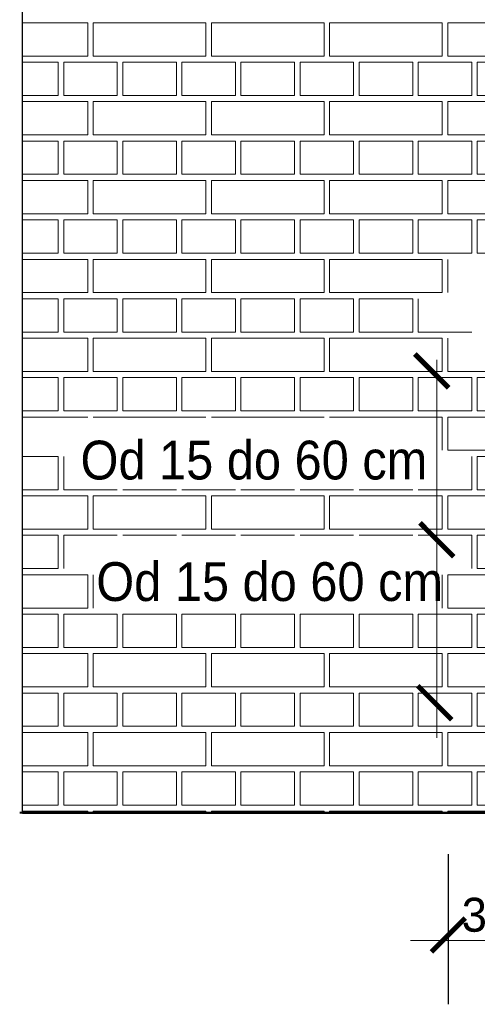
# Model space of a CAD drawing. Header units: millimetres. Extents: x 5545 to 136433, y -146986 to -36607.
# Tile 19 of 159: x 47459 to 47624, y -63902 to -63547. Entities that reach past the tile are written whole.
import ezdxf

# ---------------------------------------------------------------- set-up
doc = ezdxf.new("R2010")
doc.units = ezdxf.units.MM
doc.header["$LTSCALE"] = 8
doc.linetypes.add('DASHED2', pattern=[37.5, 25, -12.5])
doc.layers.add('widok', color=2, linetype='Continuous', lineweight=20)
doc.styles.add('mirek', font='txt', dxfattribs={"height": 40})

# ---------------------------------------------------------------- blocks, each defined once
blk = doc.blocks.new('_ArchTick')
at = {"color": 0, "linetype": 'ByBlock', "const_width": 0.15}
blk.add_lwpolyline([(-0.5, -0.5), (0.5, 0.5)], dxfattribs=at)

msp = doc.modelspace()

# ---------------------------------------------------------------- linework, layer by layer
at = {"color": 254, "lineweight": 15}
for p, q in [((47459.891, -63548.126), (47483.471, -63548.126)), ((47483.471, -63560.128), (47483.471, -63548.126)), ((47485.471, -63548.126), (47526.143, -63548.126)), ((47485.471, -63560.128), (47485.471, -63548.126)), ((47526.143, -63560.128), (47526.143, -63548.126)), ((47528.143, -63548.126), (47568.815, -63548.126)), ((47528.143, -63560.128), (47528.143, -63548.126)), ((47568.815, -63560.128), (47568.815, -63548.126)), ((47570.815, -63548.126), (47611.487, -63548.126)), ((47570.815, -63560.128), (47570.815, -63548.126)), ((47611.487, -63560.128), (47611.487, -63548.126)), ((47613.487, -63548.126), (47654.159, -63548.126)), ((47613.487, -63560.128), (47613.487, -63548.126)), ((47459.891, -63560.128), (47483.471, -63560.128)), ((47485.471, -63560.128), (47526.143, -63560.128)), ((47528.143, -63560.128), (47568.815, -63560.128)), ((47570.815, -63560.128), (47611.487, -63560.128)), ((47613.487, -63560.128), (47654.159, -63560.128)), ((47459.891, -63562.352), (47472.803, -63562.352)), ((47472.803, -63574.354), (47472.803, -63562.352)), ((47474.803, -63562.352), (47494.139, -63562.352)), ((47474.803, -63574.354), (47474.803, -63562.352)), ((47494.139, -63574.354), (47494.139, -63562.352)), ((47496.139, -63562.352), (47515.475, -63562.352)), ((47496.139, -63574.354), (47496.139, -63562.352)), ((47515.475, -63574.354), (47515.475, -63562.352)), ((47517.475, -63562.352), (47536.811, -63562.352)), ((47517.475, -63574.354), (47517.475, -63562.352)), ((47536.811, -63574.354), (47536.811, -63562.352)), ((47538.811, -63562.352), (47558.147, -63562.352)), ((47538.811, -63574.354), (47538.811, -63562.352)), ((47558.147, -63574.354), (47558.147, -63562.352)), ((47560.147, -63562.352), (47579.483, -63562.352)), ((47560.147, -63574.354), (47560.147, -63562.352)), ((47579.483, -63574.354), (47579.483, -63562.352)), ((47581.483, -63562.352), (47600.819, -63562.352)), ((47581.483, -63574.354), (47581.483, -63562.352)), ((47600.819, -63574.354), (47600.819, -63562.352)), ((47602.819, -63562.352), (47622.155, -63562.352)), ((47602.819, -63574.354), (47602.819, -63562.352)), ((47622.155, -63574.354), (47622.155, -63562.352)), ((47624.155, -63562.352), (47643.491, -63562.352)), ((47624.155, -63574.354), (47624.155, -63562.352)), ((47459.891, -63574.354), (47472.803, -63574.354)), ((47474.803, -63574.354), (47494.139, -63574.354)), ((47496.139, -63574.354), (47515.475, -63574.354)), ((47517.475, -63574.354), (47536.811, -63574.354)), ((47538.811, -63574.354), (47558.147, -63574.354)), ((47560.147, -63574.354), (47579.483, -63574.354)), ((47581.483, -63574.354), (47600.819, -63574.354)), ((47602.819, -63574.354), (47622.155, -63574.354)), ((47624.155, -63574.354), (47643.491, -63574.354)), ((47459.891, -63576.578), (47483.471, -63576.578)), ((47483.471, -63588.579), (47483.471, -63576.578)), ((47485.471, -63576.578), (47526.143, -63576.578)), ((47485.471, -63588.579), (47485.471, -63576.578)), ((47526.143, -63588.579), (47526.143, -63576.578)), ((47528.143, -63576.578), (47568.815, -63576.578)), ((47528.143, -63588.579), (47528.143, -63576.578)), ((47568.815, -63588.579), (47568.815, -63576.578)), ((47570.815, -63576.578), (47611.487, -63576.578)), ((47570.815, -63588.579), (47570.815, -63576.578)), ((47611.487, -63588.579), (47611.487, -63576.578)), ((47613.487, -63576.578), (47654.159, -63576.578)), ((47613.487, -63588.579), (47613.487, -63576.578)), ((47459.891, -63588.579), (47483.471, -63588.579)), ((47485.471, -63588.579), (47526.143, -63588.579)), ((47528.143, -63588.579), (47568.815, -63588.579)), ((47570.815, -63588.579), (47611.487, -63588.579)), ((47613.487, -63588.579), (47654.159, -63588.579)), ((47459.891, -63590.804), (47472.803, -63590.804)), ((47472.803, -63602.805), (47472.803, -63590.804)), ((47474.803, -63590.804), (47494.139, -63590.804)), ((47474.803, -63602.805), (47474.803, -63590.804)), ((47494.139, -63602.805), (47494.139, -63590.804)), ((47496.139, -63590.804), (47515.475, -63590.804)), ((47496.139, -63602.805), (47496.139, -63590.804)), ((47515.475, -63602.805), (47515.475, -63590.804)), ((47517.475, -63590.804), (47536.811, -63590.804)), ((47517.475, -63602.805), (47517.475, -63590.804)), ((47536.811, -63602.805), (47536.811, -63590.804)), ((47538.811, -63590.804), (47558.147, -63590.804)), ((47538.811, -63602.805), (47538.811, -63590.804)), ((47558.147, -63602.805), (47558.147, -63590.804)), ((47560.147, -63590.804), (47579.483, -63590.804)), ((47560.147, -63602.805), (47560.147, -63590.804)), ((47579.483, -63602.805), (47579.483, -63590.804)), ((47581.483, -63590.804), (47600.819, -63590.804)), ((47581.483, -63602.805), (47581.483, -63590.804)), ((47600.819, -63602.805), (47600.819, -63590.804)), ((47602.819, -63590.804), (47622.155, -63590.804)), ((47602.819, -63602.805), (47602.819, -63590.804)), ((47622.155, -63602.805), (47622.155, -63590.804)), ((47624.155, -63590.804), (47643.491, -63590.804)), ((47624.155, -63602.805), (47624.155, -63590.804)), ((47459.891, -63602.805), (47472.803, -63602.805)), ((47474.803, -63602.805), (47494.139, -63602.805)), ((47496.139, -63602.805), (47515.475, -63602.805)), ((47517.475, -63602.805), (47536.811, -63602.805)), ((47538.811, -63602.805), (47558.147, -63602.805)), ((47560.147, -63602.805), (47579.483, -63602.805)), ((47581.483, -63602.805), (47600.819, -63602.805)), ((47602.819, -63602.805), (47622.155, -63602.805)), ((47624.155, -63602.805), (47643.491, -63602.805)), ((47459.891, -63605.029), (47483.471, -63605.029)), ((47483.471, -63617.031), (47483.471, -63605.029)), ((47485.471, -63605.029), (47526.143, -63605.029)), ((47485.471, -63617.031), (47485.471, -63605.029)), ((47526.143, -63617.031), (47526.143, -63605.029)), ((47528.143, -63605.029), (47568.815, -63605.029)), ((47528.143, -63617.031), (47528.143, -63605.029)), ((47568.815, -63617.031), (47568.815, -63605.029)), ((47570.815, -63605.029), (47611.487, -63605.029)), ((47570.815, -63617.031), (47570.815, -63605.029)), ((47611.487, -63617.031), (47611.487, -63605.029)), ((47613.487, -63605.029), (47654.159, -63605.029)), ((47613.487, -63617.031), (47613.487, -63605.029)), ((47459.891, -63617.031), (47483.471, -63617.031)), ((47485.471, -63617.031), (47526.143, -63617.031)), ((47528.143, -63617.031), (47568.815, -63617.031)), ((47570.815, -63617.031), (47611.487, -63617.031)), ((47613.487, -63617.031), (47654.159, -63617.031)), ((47459.891, -63619.255), (47472.803, -63619.255)), ((47472.803, -63631.257), (47472.803, -63619.255)), ((47474.803, -63619.255), (47494.139, -63619.255)), ((47474.803, -63631.257), (47474.803, -63619.255)), ((47494.139, -63631.257), (47494.139, -63619.255)), ((47496.139, -63619.255), (47515.475, -63619.255)), ((47496.139, -63631.257), (47496.139, -63619.255)), ((47515.475, -63631.257), (47515.475, -63619.255)), ((47517.475, -63619.255), (47536.811, -63619.255)), ((47517.475, -63631.257), (47517.475, -63619.255)), ((47536.811, -63631.257), (47536.811, -63619.255)), ((47538.811, -63619.255), (47558.147, -63619.255)), ((47538.811, -63631.257), (47538.811, -63619.255)), ((47558.147, -63631.257), (47558.147, -63619.255)), ((47560.147, -63619.255), (47579.483, -63619.255)), ((47560.147, -63631.257), (47560.147, -63619.255)), ((47579.483, -63631.257), (47579.483, -63619.255)), ((47581.483, -63619.255), (47600.819, -63619.255)), ((47581.483, -63631.257), (47581.483, -63619.255)), ((47600.819, -63631.257), (47600.819, -63619.255)), ((47602.819, -63619.255), (47622.155, -63619.255)), ((47602.819, -63631.257), (47602.819, -63619.255)), ((47622.155, -63631.257), (47622.155, -63619.255)), ((47624.155, -63619.255), (47643.491, -63619.255)), ((47624.155, -63631.257), (47624.155, -63619.255)), ((47459.891, -63631.257), (47472.803, -63631.257)), ((47474.803, -63631.257), (47494.139, -63631.257)), ((47496.139, -63631.257), (47515.475, -63631.257)), ((47517.475, -63631.257), (47536.811, -63631.257)), ((47538.811, -63631.257), (47558.147, -63631.257)), ((47560.147, -63631.257), (47579.483, -63631.257)), ((47581.483, -63631.257), (47600.819, -63631.257)), ((47602.819, -63631.257), (47622.155, -63631.257)), ((47624.155, -63631.257), (47643.491, -63631.257)), ((47459.891, -63633.481), (47483.471, -63633.481)), ((47483.471, -63645.483), (47483.471, -63633.481)), ((47485.471, -63633.481), (47526.143, -63633.481)), ((47485.471, -63645.483), (47485.471, -63633.481)), ((47526.143, -63645.483), (47526.143, -63633.481)), ((47528.143, -63633.481), (47568.815, -63633.481)), ((47528.143, -63645.483), (47528.143, -63633.481)), ((47568.815, -63645.483), (47568.815, -63633.481)), ((47570.815, -63633.481), (47611.487, -63633.481)), ((47570.815, -63645.483), (47570.815, -63633.481)), ((47611.487, -63645.483), (47611.487, -63633.481)), ((47613.487, -63645.483), (47613.487, -63633.481)), ((47459.891, -63645.483), (47483.471, -63645.483)), ((47485.471, -63645.483), (47526.143, -63645.483)), ((47528.143, -63645.483), (47568.815, -63645.483)), ((47570.815, -63645.483), (47611.487, -63645.483)), ((47459.891, -63647.707), (47472.803, -63647.707)), ((47472.803, -63659.708), (47472.803, -63647.707)), ((47474.803, -63647.707), (47494.139, -63647.707)), ((47474.803, -63659.708), (47474.803, -63647.707)), ((47494.139, -63659.708), (47494.139, -63647.707)), ((47496.139, -63647.707), (47515.475, -63647.707)), ((47496.139, -63659.708), (47496.139, -63647.707)), ((47515.475, -63659.708), (47515.475, -63647.707)), ((47517.475, -63647.707), (47536.811, -63647.707)), ((47517.475, -63659.708), (47517.475, -63647.707)), ((47536.811, -63659.708), (47536.811, -63647.707)), ((47538.811, -63647.707), (47558.147, -63647.707)), ((47538.811, -63659.708), (47538.811, -63647.707)), ((47558.147, -63659.708), (47558.147, -63647.707)), ((47560.147, -63647.707), (47579.483, -63647.707)), ((47560.147, -63659.708), (47560.147, -63647.707)), ((47579.483, -63659.708), (47579.483, -63647.707)), ((47581.483, -63647.707), (47600.819, -63647.707)), ((47581.483, -63659.708), (47581.483, -63647.707)), ((47600.819, -63659.708), (47600.819, -63647.707)), ((47602.819, -63659.708), (47602.819, -63647.707)), ((47459.891, -63659.708), (47472.803, -63659.708)), ((47474.803, -63659.708), (47494.139, -63659.708)), ((47496.139, -63659.708), (47515.475, -63659.708)), ((47517.475, -63659.708), (47536.811, -63659.708)), ((47538.811, -63659.708), (47558.147, -63659.708)), ((47560.147, -63659.708), (47579.483, -63659.708)), ((47581.483, -63659.708), (47600.819, -63659.708)), ((47602.819, -63659.708), (47622.155, -63659.708)), ((47459.891, -63661.933), (47483.471, -63661.933)), ((47483.471, -63673.934), (47483.471, -63661.933)), ((47485.471, -63661.933), (47526.143, -63661.933)), ((47485.471, -63673.934), (47485.471, -63661.933)), ((47526.143, -63673.934), (47526.143, -63661.933)), ((47528.143, -63661.933), (47568.815, -63661.933)), ((47528.143, -63673.934), (47528.143, -63661.933)), ((47568.815, -63673.934), (47568.815, -63661.933)), ((47570.815, -63661.933), (47611.487, -63661.933)), ((47570.815, -63673.934), (47570.815, -63661.933)), ((47611.487, -63673.934), (47611.487, -63661.933)), ((47613.487, -63673.934), (47613.487, -63661.933)), ((47459.891, -63673.934), (47483.471, -63673.934)), ((47485.471, -63673.934), (47526.143, -63673.934)), ((47528.143, -63673.934), (47568.815, -63673.934)), ((47570.815, -63673.934), (47611.487, -63673.934)), ((47613.487, -63673.934), (47654.159, -63673.934)), ((47459.891, -63676.159), (47472.803, -63676.159)), ((47472.803, -63688.16), (47472.803, -63676.159)), ((47474.803, -63676.159), (47494.139, -63676.159)), ((47474.803, -63688.16), (47474.803, -63676.159)), ((47494.139, -63688.16), (47494.139, -63676.159)), ((47496.139, -63676.159), (47515.475, -63676.159)), ((47496.139, -63688.16), (47496.139, -63676.159)), ((47515.475, -63688.16), (47515.475, -63676.159)), ((47517.475, -63676.159), (47536.811, -63676.159)), ((47517.475, -63688.16), (47517.475, -63676.159)), ((47536.811, -63688.16), (47536.811, -63676.159)), ((47538.811, -63676.159), (47558.147, -63676.159)), ((47538.811, -63688.16), (47538.811, -63676.159)), ((47558.147, -63688.16), (47558.147, -63676.159)), ((47560.147, -63676.159), (47579.483, -63676.159)), ((47560.147, -63688.16), (47560.147, -63676.159)), ((47579.483, -63688.16), (47579.483, -63676.159)), ((47581.483, -63676.159), (47600.819, -63676.159)), ((47581.483, -63688.16), (47581.483, -63676.159)), ((47600.819, -63688.16), (47600.819, -63676.159)), ((47602.819, -63676.159), (47622.155, -63676.159)), ((47602.819, -63688.16), (47602.819, -63676.159)), ((47622.155, -63688.16), (47622.155, -63676.159)), ((47624.155, -63676.159), (47643.491, -63676.159)), ((47624.155, -63688.16), (47624.155, -63676.159)), ((47459.891, -63688.16), (47472.803, -63688.16)), ((47474.803, -63688.16), (47494.139, -63688.16)), ((47496.139, -63688.16), (47515.475, -63688.16)), ((47517.475, -63688.16), (47536.811, -63688.16)), ((47538.811, -63688.16), (47558.147, -63688.16)), ((47560.147, -63688.16), (47579.483, -63688.16)), ((47581.483, -63688.16), (47600.819, -63688.16)), ((47602.819, -63688.16), (47622.155, -63688.16)), ((47624.155, -63688.16), (47643.491, -63688.16)), ((47459.891, -63690.384), (47483.471, -63690.384)), ((47485.471, -63690.384), (47526.143, -63690.384)), ((47528.143, -63690.384), (47568.815, -63690.384)), ((47570.815, -63690.384), (47611.487, -63690.384)), ((47611.487, -63702.386), (47611.487, -63690.384)), ((47613.487, -63690.384), (47654.159, -63690.384)), ((47613.487, -63702.386), (47613.487, -63690.384)), ((47613.487, -63702.386), (47654.159, -63702.386)), ((47459.891, -63704.61), (47472.803, -63704.61)), ((47472.803, -63716.612), (47472.803, -63704.61)), ((47474.803, -63716.612), (47474.803, -63704.61)), ((47622.155, -63716.612), (47622.155, -63704.61)), ((47624.155, -63704.61), (47643.491, -63704.61)), ((47624.155, -63716.612), (47624.155, -63704.61)), ((47459.891, -63716.612), (47472.803, -63716.612)), ((47474.803, -63716.612), (47494.139, -63716.612)), ((47496.139, -63716.612), (47515.475, -63716.612)), ((47517.475, -63716.612), (47536.811, -63716.612)), ((47538.811, -63716.612), (47558.147, -63716.612)), ((47560.147, -63716.612), (47579.483, -63716.612)), ((47581.483, -63716.612), (47600.819, -63716.612)), ((47602.819, -63716.612), (47622.155, -63716.612)), ((47624.155, -63716.612), (47643.491, -63716.612)), ((47459.891, -63718.836), (47483.471, -63718.836)), ((47483.471, -63730.838), (47483.471, -63718.836)), ((47485.471, -63718.836), (47526.143, -63718.836)), ((47485.471, -63730.838), (47485.471, -63718.836)), ((47526.143, -63730.838), (47526.143, -63718.836)), ((47528.143, -63718.836), (47568.815, -63718.836)), ((47528.143, -63730.838), (47528.143, -63718.836)), ((47568.815, -63730.838), (47568.815, -63718.836)), ((47570.815, -63718.836), (47611.487, -63718.836)), ((47570.815, -63730.838), (47570.815, -63718.836)), ((47611.487, -63730.838), (47611.487, -63718.836)), ((47613.487, -63718.836), (47654.159, -63718.836)), ((47613.487, -63730.838), (47613.487, -63718.836)), ((47459.891, -63730.838), (47483.471, -63730.838)), ((47485.471, -63730.838), (47526.143, -63730.838)), ((47528.143, -63730.838), (47568.815, -63730.838)), ((47570.815, -63730.838), (47611.487, -63730.838)), ((47613.487, -63730.838), (47654.159, -63730.838)), ((47459.891, -63733.062), (47472.803, -63733.062)), ((47472.803, -63745.063), (47472.803, -63733.062)), ((47474.803, -63733.062), (47494.139, -63733.062)), ((47474.803, -63745.063), (47474.803, -63733.062)), ((47496.139, -63733.062), (47515.475, -63733.062)), ((47517.475, -63733.062), (47536.811, -63733.062)), ((47538.811, -63733.062), (47558.147, -63733.062)), ((47560.147, -63733.062), (47579.483, -63733.062)), ((47581.483, -63733.062), (47600.819, -63733.062)), ((47602.819, -63733.062), (47622.155, -63733.062)), ((47622.155, -63745.063), (47622.155, -63733.062)), ((47624.155, -63733.062), (47643.491, -63733.062)), ((47624.155, -63745.063), (47624.155, -63733.062)), ((47459.891, -63745.063), (47472.803, -63745.063)), ((47624.155, -63745.063), (47643.491, -63745.063)), ((47459.891, -63747.288), (47483.471, -63747.288)), ((47483.471, -63759.289), (47483.471, -63747.288)), ((47485.471, -63759.289), (47485.471, -63747.288)), ((47611.487, -63759.289), (47611.487, -63747.288)), ((47613.487, -63747.288), (47654.159, -63747.288)), ((47613.487, -63759.289), (47613.487, -63747.288)), ((47459.891, -63759.289), (47483.471, -63759.289)), ((47613.487, -63759.289), (47654.159, -63759.289)), ((47459.891, -63761.513), (47472.803, -63761.513)), ((47472.803, -63773.515), (47472.803, -63761.514)), ((47474.803, -63761.513), (47494.139, -63761.513)), ((47474.803, -63773.515), (47474.803, -63761.514)), ((47494.139, -63773.515), (47494.139, -63761.514)), ((47496.139, -63761.513), (47515.475, -63761.513)), ((47496.139, -63773.515), (47496.139, -63761.514)), ((47515.475, -63773.515), (47515.475, -63761.514)), ((47517.475, -63761.513), (47536.811, -63761.513)), ((47517.475, -63773.515), (47517.475, -63761.514)), ((47536.811, -63773.515), (47536.811, -63761.514)), ((47538.811, -63761.513), (47558.147, -63761.513)), ((47538.811, -63773.515), (47538.811, -63761.514)), ((47558.147, -63773.515), (47558.147, -63761.514)), ((47560.147, -63761.513), (47579.483, -63761.513)), ((47560.147, -63773.515), (47560.147, -63761.514)), ((47579.483, -63773.515), (47579.483, -63761.514)), ((47581.483, -63761.513), (47600.819, -63761.513)), ((47581.483, -63773.515), (47581.483, -63761.514)), ((47600.819, -63773.515), (47600.819, -63761.514)), ((47602.819, -63761.513), (47622.155, -63761.513)), ((47602.819, -63773.515), (47602.819, -63761.514)), ((47622.155, -63773.515), (47622.155, -63761.514)), ((47624.155, -63761.513), (47643.491, -63761.513)), ((47624.155, -63773.515), (47624.155, -63761.514)), ((47459.891, -63773.515), (47472.803, -63773.515)), ((47459.891, -63775.739), (47483.471, -63775.739)), ((47474.803, -63773.515), (47494.139, -63773.515)), ((47483.471, -63787.741), (47483.471, -63775.739)), ((47485.471, -63775.739), (47526.143, -63775.739)), ((47485.471, -63787.741), (47485.471, -63775.739)), ((47496.139, -63773.515), (47515.475, -63773.515)), ((47517.475, -63773.515), (47536.811, -63773.515)), ((47526.143, -63787.741), (47526.143, -63775.739)), ((47528.143, -63775.739), (47568.815, -63775.739)), ((47528.143, -63787.741), (47528.143, -63775.739)), ((47538.811, -63773.515), (47558.147, -63773.515)), ((47560.147, -63773.515), (47579.483, -63773.515)), ((47568.815, -63787.741), (47568.815, -63775.739)), ((47570.815, -63775.739), (47611.487, -63775.739)), ((47570.815, -63787.741), (47570.815, -63775.739)), ((47581.483, -63773.515), (47600.819, -63773.515)), ((47602.819, -63773.515), (47622.155, -63773.515)), ((47611.487, -63787.741), (47611.487, -63775.739)), ((47613.487, -63775.739), (47654.159, -63775.739)), ((47613.487, -63787.741), (47613.487, -63775.739)), ((47624.155, -63773.515), (47643.491, -63773.515)), ((47459.891, -63787.741), (47483.471, -63787.741)), ((47459.891, -63789.965), (47472.803, -63789.965)), ((47472.803, -63801.967), (47472.803, -63789.965)), ((47474.803, -63789.965), (47494.139, -63789.965)), ((47474.803, -63801.967), (47474.803, -63789.965)), ((47485.471, -63787.741), (47526.143, -63787.741)), ((47494.139, -63801.967), (47494.139, -63789.965)), ((47496.139, -63789.965), (47515.475, -63789.965)), ((47496.139, -63801.967), (47496.139, -63789.965)), ((47515.475, -63801.967), (47515.475, -63789.965)), ((47517.475, -63789.965), (47536.811, -63789.965)), ((47517.475, -63801.967), (47517.475, -63789.965)), ((47528.143, -63787.741), (47568.815, -63787.741)), ((47536.811, -63801.967), (47536.811, -63789.965)), ((47538.811, -63789.965), (47558.147, -63789.965)), ((47538.811, -63801.967), (47538.811, -63789.965)), ((47558.147, -63801.967), (47558.147, -63789.965)), ((47560.147, -63789.965), (47579.483, -63789.965)), ((47560.147, -63801.967), (47560.147, -63789.965)), ((47570.815, -63787.741), (47611.487, -63787.741)), ((47579.483, -63801.967), (47579.483, -63789.965)), ((47581.483, -63789.965), (47600.819, -63789.965)), ((47581.483, -63801.967), (47581.483, -63789.965)), ((47600.819, -63801.967), (47600.819, -63789.965)), ((47602.819, -63789.965), (47622.155, -63789.965)), ((47602.819, -63801.967), (47602.819, -63789.965)), ((47613.487, -63787.741), (47654.159, -63787.741)), ((47622.155, -63801.967), (47622.155, -63789.965)), ((47624.155, -63789.965), (47643.491, -63789.965)), ((47624.155, -63801.967), (47624.155, -63789.965)), ((47459.891, -63801.967), (47472.803, -63801.967)), ((47459.891, -63804.191), (47483.471, -63804.191)), ((47474.803, -63801.967), (47494.139, -63801.967)), ((47483.471, -63816.192), (47483.471, -63804.191)), ((47485.471, -63804.191), (47526.143, -63804.191)), ((47485.471, -63816.192), (47485.471, -63804.191)), ((47496.139, -63801.967), (47515.475, -63801.967)), ((47517.475, -63801.967), (47536.811, -63801.967)), ((47526.143, -63816.192), (47526.143, -63804.191)), ((47528.143, -63804.191), (47568.815, -63804.191)), ((47528.143, -63816.192), (47528.143, -63804.191)), ((47538.811, -63801.967), (47558.147, -63801.967)), ((47560.147, -63801.967), (47579.483, -63801.967)), ((47568.815, -63816.192), (47568.815, -63804.191)), ((47570.815, -63804.191), (47611.487, -63804.191)), ((47570.815, -63816.192), (47570.815, -63804.191)), ((47581.483, -63801.967), (47600.819, -63801.967)), ((47602.819, -63801.967), (47622.155, -63801.967)), ((47611.487, -63816.192), (47611.487, -63804.191)), ((47613.487, -63804.191), (47654.159, -63804.191)), ((47613.487, -63816.192), (47613.487, -63804.191)), ((47624.155, -63801.967), (47643.491, -63801.967)), ((47459.891, -63816.192), (47483.471, -63816.192)), ((47459.891, -63818.417), (47472.803, -63818.417)), ((47472.803, -63830.418), (47472.803, -63818.417)), ((47474.803, -63818.417), (47494.139, -63818.417)), ((47474.803, -63830.418), (47474.803, -63818.417)), ((47485.471, -63816.192), (47526.143, -63816.192)), ((47494.139, -63830.418), (47494.139, -63818.417)), ((47496.139, -63818.417), (47515.475, -63818.417)), ((47496.139, -63830.418), (47496.139, -63818.417)), ((47515.475, -63830.418), (47515.475, -63818.417)), ((47517.475, -63818.417), (47536.811, -63818.417)), ((47517.475, -63830.418), (47517.475, -63818.417)), ((47528.143, -63816.192), (47568.815, -63816.192)), ((47536.811, -63830.418), (47536.811, -63818.417)), ((47538.811, -63818.417), (47558.147, -63818.417)), ((47538.811, -63830.418), (47538.811, -63818.417)), ((47558.147, -63830.418), (47558.147, -63818.417)), ((47560.147, -63818.417), (47579.483, -63818.417)), ((47560.147, -63830.418), (47560.147, -63818.417)), ((47570.815, -63816.192), (47611.487, -63816.192)), ((47579.483, -63830.418), (47579.483, -63818.417)), ((47581.483, -63818.417), (47600.819, -63818.417)), ((47581.483, -63830.418), (47581.483, -63818.417)), ((47600.819, -63830.418), (47600.819, -63818.417)), ((47602.819, -63818.417), (47622.155, -63818.417)), ((47602.819, -63830.418), (47602.819, -63818.417)), ((47613.487, -63816.192), (47654.159, -63816.192)), ((47622.155, -63830.418), (47622.155, -63818.417)), ((47624.155, -63818.417), (47643.491, -63818.417)), ((47624.155, -63830.418), (47624.155, -63818.417)), ((47459.891, -63830.418), (47472.803, -63830.418)), ((47459.891, -63832.643), (47483.471, -63832.643)), ((47474.803, -63830.418), (47494.139, -63830.418)), ((47483.471, -63833.449), (47483.471, -63832.643)), ((47485.471, -63833.449), (47485.471, -63832.643)), ((47485.471, -63832.643), (47526.143, -63832.643)), ((47496.139, -63830.418), (47515.475, -63830.418)), ((47517.475, -63830.418), (47536.811, -63830.418)), ((47526.143, -63833.449), (47526.143, -63832.643)), ((47528.143, -63833.449), (47528.143, -63832.643)), ((47528.143, -63832.643), (47568.815, -63832.643)), ((47538.811, -63830.418), (47558.147, -63830.418)), ((47560.147, -63830.418), (47579.483, -63830.418)), ((47568.815, -63833.449), (47568.815, -63832.643)), ((47570.815, -63833.449), (47570.815, -63832.643)), ((47570.815, -63832.643), (47611.487, -63832.643)), ((47581.483, -63830.418), (47600.819, -63830.418)), ((47602.819, -63830.418), (47622.155, -63830.418)), ((47611.487, -63833.449), (47611.487, -63832.643)), ((47613.487, -63833.449), (47613.487, -63832.643)), ((47613.487, -63832.643), (47654.159, -63832.643)), ((47624.155, -63830.418), (47643.491, -63830.418))]:
    msp.add_line(p, q, dxfattribs=at)
at = {"lineweight": 15}
for p, q in [((47609.552, -63669.797), (47609.552, -63806.182)), ((47600.044, -63879.2), (47746.209, -63879.2))]:
    msp.add_line(p, q, dxfattribs=at)
at = {"color": 28, "lineweight": 40}
msp.add_line((47458.891, -63833.063), (48086.111, -63833.063), dxfattribs=at)
at = {"color": 28, "lineweight": 25}
msp.add_line((47613.581, -63848.147), (47613.581, -63902.278), dxfattribs=at)
at = {"color": 8, "lineweight": 25}
msp.add_lwpolyline([(47459.891, -63455.487), (48048.279, -63455.487), (48048.279, -63833.449), (47459.891, -63833.449)], close=True, dxfattribs=at)
at = {"color": 0, "linetype": 'ByBlock', "const_width": 1.837}
msp.add_lwpolyline([(47602.654, -63787.364), (47614.904, -63799.614)], dxfattribs=at)

# ---------------------------------------------------------------- block references
at = {"lineweight": 15, "xscale": 12.25, "yscale": 12.25, "zscale": 12.25, "rotation": 90}
for p in [(47607.709, -63673.732), (47609.552, -63734.687)]:
    msp.add_blockref('_ArchTick', p, dxfattribs=at)
at = {"lineweight": 15, "xscale": 12.25, "yscale": 12.25, "zscale": 12.25}
msp.add_blockref('_ArchTick', (47613.69, -63877.279), dxfattribs=at)

# ---------------------------------------------------------------- texts
at = {"color": 28, "linetype": 'Continuous', "lineweight": 25}
msp.add_text('30 cm do 50 cm', height=12.25, dxfattribs=at).set_placement((47618.521, -63876.089))
at = {"layer": 'widok', "color": 5, "linetype": 'DASHED2', "char_height": 14, "width": 1140.16375, "attachment_point": 1, "style": 'mirek'}
for insert in [(47480.861, -63698.912), (47486.552, -63742.754)]:
    msp.add_mtext('{\\W0.9;\\fArial|b0|i0|c238|p34;\\C0;Od 15 do 60 cm\\P}', dxfattribs=dict(at, insert=insert))

doc.saveas('drawing.dxf')
